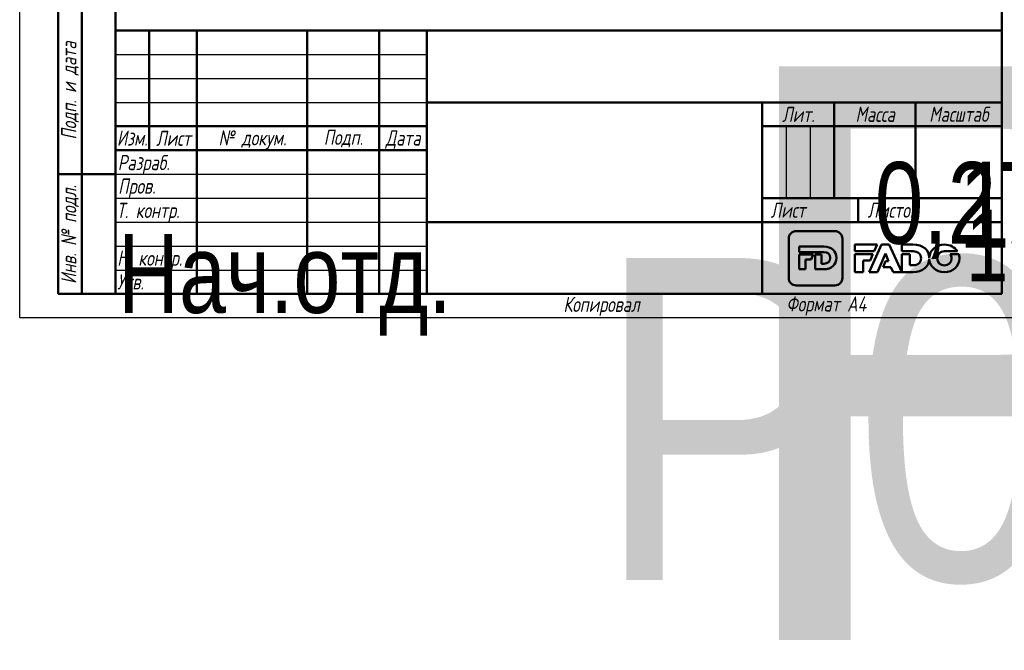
# Model space of a CAD drawing. Header units: millimetres. Extents: x -74 to 691, y -69 to 356.
# Tile 1 of 20: x 0 to 206, y -69 to 62. Entities that reach past the tile are written whole.
import ezdxf
from ezdxf.enums import TextEntityAlignment as Align

# ---------------------------------------------------------------- set-up
doc = ezdxf.new("R2018")
doc.units = ezdxf.units.MM
for name, color, linetype, lineweight in [('Заголовок (ГОСТ)', 7, 'Continuous', 50), ('Кромка (ГОСТ)', 7, 'Continuous', 50), ('Обозначение (ГОСТ)', 7, 'Continuous', 25), ('Эскизная геометрия (ГОСТ)', 7, 'Continuous', 50)]:
    doc.layers.add(name, color=color, linetype=linetype, lineweight=lineweight)
doc.styles.get("Standard").update_dxf_attribs({"font": 'GOST Common Italic.ttf'})
doc.styles.add('Альтернативный текст (ГОСТ)', font='txt', dxfattribs={"width": 0.8})

# ---------------------------------------------------------------- blocks, each defined once
blk = doc.blocks.new('ГОСТ - Доп. графы 1')
at = {"layer": 'Эскизная геометрия (ГОСТ)'}
for p, q in [((-12, 0), (-12, 145)), ((-12, 145), (0, 145)), ((-7, 145), (-7, 0)), ((-12, 110), (-7, 110)), ((-7, 110), (0, 110)), ((-12, 85), (-7, 85)), ((-7, 85), (0, 85)), ((-12, 60), (-7, 60)), ((-7, 60), (0, 60)), ((-12, 25), (-7, 25)), ((-7, 25), (0, 25)), ((0, 0), (-12, 0))]:
    blk.add_line(p, q, dxfattribs=at)
at = {"layer": 'Обозначение (ГОСТ)', "char_height": 3.17, "attachment_point": 5, "rotation": 90, "style": 'Альтернативный текст (ГОСТ)'}
for s, insert, width in [('\\fGOST Common|b0|i1;\\H3.1700;Подп. и дата', (-9.37, 127.41), 34.7679), ('\\fGOST Common|b0|i1;\\H3.1700;Инв. № дубл.', (-8.95, 97.55), 24.8438), ('\\fGOST Common|b0|i1;\\H3.1700;Взам. инв. №', (-9.58, 72.53), 24.8669), ('\\fGOST Common|b0|i1;\\H3.1700;Подп. и дата', (-9.5, 42.47), 35.1486), ('\\fGOST Common|b0|i1;\\H3.1700;Инв. № подл.', (-9.5, 12.41), 24.9618)]:
    blk.add_mtext(s, dxfattribs=dict(at, insert=insert, width=width))
at = {"layer": 'Обозначение (ГОСТ)', "lineweight": 30, "width": 0.8, "flags": 17}
for tag, p in [('Подп._и_дата_2', (-3.53, 127.51)), ('Инв._номер_дубликата', (-3.41, 97.47)), ('Взамен_инв._номера', (-3.46, 72.53)), ('Подп._и_дата_1', (-3.42, 42.35)), ('ИНВЕНТАРНЫЙ_НОМЕР', (-3.33, 12.68))]:
    blk.add_attdef(tag, text='', height=3.17, rotation=90, dxfattribs=at).set_placement(p, align=Align.MIDDLE_CENTER)
blk = doc.blocks.new('Основные надписи ГОСТ - Форма 1')
at = {"layer": 'Заголовок (ГОСТ)'}
for p, q in [((0, 55), (185, 55)), ((0, 0), (0, 55)), ((0, 0), (0, 55)), ((7, 55), (7, 30)), ((17, 55), (17, 0)), ((40, 55), (40, 0)), ((55, 55), (55, 0)), ((65, 55), (65, 0)), ((185, 0), (185, 55)), ((65, 40), (185, 40)), ((135, 40), (135, 0)), ((150, 40), (150, 20)), ((167, 40), (167, 20)), ((0, 35), (65, 35)), ((135, 35), (185, 35)), ((0, 30), (65, 30)), ((135, 20), (185, 20)), ((155, 20), (155, 15)), ((65, 15), (185, 15)), ((185, 0), (0, 0))]:
    blk.add_line(p, q, dxfattribs=at)
at = {"layer": 'Заголовок (ГОСТ)', "linetype": 'Continuous', "lineweight": 25}
for p, q in [((0, 50), (65, 50)), ((0, 45), (65, 45)), ((0, 40), (65, 40)), ((140, 35), (140, 20)), ((145, 35), (145, 20)), ((0, 25), (65, 25)), ((0, 20), (65, 20)), ((0, 15), (65, 15)), ((0, 10), (65, 10)), ((0, 5), (65, 5))]:
    blk.add_line(p, q, dxfattribs=at)
at = {"layer": 'Заголовок (ГОСТ)', "char_height": 3.17, "style": 'Альтернативный текст (ГОСТ)'}
for s, insert, width, attachment_point in [('\\fGOST Common|b0|i1;\\H3.1700;Лит.', (142.52, 37.49), 14.9766, 5), ('\\fGOST Common|b0|i1;\\H3.1700;Масса', (158.55, 37.51), 16.9878, 5), ('\\fGOST Common|b0|i1;\\H3.1700;Масштаб', (176.02, 37.53), 17.8316, 5), ('\\fGOST Common|b0|i1;\\H3.1700;Изм.', (3.5, 32.56), 6.9635, 5), ('\\fGOST Common|b0|i1;\\H3.1700;Лист', (12.1, 32.5), 10.0029, 5), ('\\A0;\\fGOST Common|b0|i1;\\H3.1700;№ докум.', (28.58, 32.16), 22.9069, 5), ('\\fGOST Common|b0|i1;\\H3.1700;Подп.', (47.56, 32.45), 14.879, 5), ('\\fGOST Common|b0|i1;\\H3.1700;Дата', (60.02, 32.24), 9.9614, 5), ('\\fGOST Common|b0|i1;\\H3.1700;Разраб.', (0.47, 27), 16.9971, 4), ('\\fGOST Common|b0|i1;\\H3.1700;Пров.', (0.56, 22.08), 17.0192, 4), ('\\A0;\\fGOST Common|b0|i1;\\H3.1700;Т. контр.', (0.23, 17.01), 16.9554, 4), ('\\fGOST Common|b0|i1;\\H3.1700;Лист', (140.37, 17.5), 10.5071, 5), ('\\fGOST Common|b0|i1;\\H3.1700;Листов', (162.21, 17.5), 14.3668, 5), ('\\A1;', (150.6, 17.54), 8.8313, 5), ('\\fGOST Common|b0|i1;\\H3.1700;Н. контр.', (0.36, 7.05), 16.9999, 4), ('\\fGOST Common|b0|i1;\\H3.1700;Утв.', (0.34, 2.52), 17.0083, 4), ('\\fGOST Common|b0|i1;\\H3.1700;Копировал', (93.48, -0.59), 19.7871, 1)]:
    blk.add_mtext(s, dxfattribs=dict(at, insert=insert, width=width, attachment_point=attachment_point))
at = {"layer": 'Заголовок (ГОСТ)', "lineweight": 30, "flags": 104}
for tag, height, width, p in [('Изм1', 2.89, 0.7, (3.51, 52.52)), ('Лист1', 2.89, 0.7, (12.03, 52.52)), ('Докум1', 2.89, 0.7, (28.54, 52.48)), ('Изм2', 2.89, 0.7, (3.5, 47.52)), ('Лист2', 2.89, 0.7, (12.01, 47.5)), ('Докум2', 2.89, 0.7, (28.53, 47.5)), ('Изм3', 2.89, 0.7, (3.5, 42.5)), ('Лист3', 2.89, 0.7, (12.01, 42.51)), ('Докум3', 2.89, 0.7, (28.51, 42.48)), ('Изм4', 2.89, 0.7, (3.51, 37.5)), ('Лист4', 2.89, 0.7, (12, 37.53)), ('Докум4', 2.89, 0.7, (28.51, 37.52)), ('НАИМЕНОВАНИЕ', 5, 0.8, (100.03, 29.98)), ('Литера', 3.5, 0.8, (137.52, 27.25)), ('Литера2', 3.5, 0.8, (142.51, 27.22)), ('Литера3', 3.5, 0.8, (147.52, 27.21)), ('Масса', 3.5, 0.8, (158.47, 27.53)), ('Масштаб', 3.5, 0.8, (176, 27.6)), ('Тип_документа', 3.17, 0.8, (100.08, 17.56)), ('Листов', 3.17, 0.8, (177.46, 17.58)), ('Материал_Класс', 3.5, 0.9, (100, 7.5))]:
    blk.add_attdef(tag, text='', height=height, dxfattribs=dict(at, width=width)).set_placement(p, align=Align.MIDDLE_CENTER)
for tag, height, width, p in [('Подп1', 2.89, 0.7, (40.01, 52.51)), ('Дата1', 2, 0.7, (55.01, 52.51)), ('Подп2', 2.89, 0.7, (40.01, 47.5)), ('Дата2', 2, 0.7, (55.01, 47.49)), ('Подп3', 2.89, 0.7, (40.01, 42.51)), ('Дата3', 2, 0.7, (55.02, 42.52)), ('Подп4', 2.89, 0.7, (40.01, 37.51)), ('Дата4', 2, 0.7, (55.02, 37.51)), ('АВТОР', 3.17, 0.8, (17.41, 27.49)), ('Разработал_Подп.', 2.89, 0.7, (40.05, 27.51)), ('ДАТА_СОЗДАНИЯ', 2, 0.7, (55.01, 27.51)), ('ПРОВЕРИЛ', 3.17, 0.8, (17.41, 22.53)), ('Проверил_Подп.', 2.89, 0.7, (40.05, 22.52)), ('ДАТА_ПРОВЕРКИ', 2, 0.7, (55.02, 22.51)), ('ТЕХНОЛОГ', 3.17, 0.8, (17.33, 17.54)), ('Технолог_Подп.', 2.89, 0.7, (40.05, 17.51)), ('Технолог_Дата', 2, 0.7, (55.01, 17.5)), ('Должность_руководителя', 3.17, 0.8, (0.52, 12.51)), ('НАЧ._ОТДЕЛА', 3.17, 0.8, (17.46, 12.45)), ('Руководитель_Подп.', 2.89, 0.7, (40.01, 12.5)), ('Руководитель_Дата', 2, 0.7, (55.01, 12.51)), ('НОРМОКОНТРОЛЬ', 3.17, 0.8, (17.37, 7.48)), ('Нормоконтроль_Подп.', 2.89, 0.7, (40.05, 7.52)), ('ДАТА_НОРМОКОНТРОЛЯ', 2, 0.7, (55.02, 7.51)), ('УТВЕРДИЛ', 3.17, 0.8, (17.4, 2.51)), ('Утвердил_Подп.', 2.89, 0.7, (40.05, 2.51)), ('ДАТА_УТВЕРЖДЕНИЯ', 2, 0.7, (55.01, 2.5))]:
    blk.add_attdef(tag, text='', height=height, dxfattribs=dict(at, width=width)).set_placement(p, align=Align.MIDDLE_LEFT)
for tag, height, p in [('ОБОЗНАЧЕНИЕ', 5, (125.33, 47.56)), ('ОРГАНИЗАЦИЯ', 3.5, (160.02, 7.6))]:
    blk.add_attdef(tag, text='', height=height, dxfattribs=at).set_placement(p, align=Align.MIDDLE_CENTER)
at = {"layer": 'Заголовок (ГОСТ)', "lineweight": 30, "width": 0.9, "flags": 104}
for tag, p in [('Материал_Наим.', (133.71, 9.75)), ('Материал_ГОСТ', (134.04, 4.06))]:
    blk.add_attdef(tag, text='', height=3.5, dxfattribs=at).set_placement(p, align=Align.MIDDLE_RIGHT)
blk = doc.blocks.new('Рамки ГОСТ_ граница 297x210')
at = {"layer": 'Кромка (ГОСТ)', "lineweight": 25}
for p, q in [((0, 0), (0, 297)), ((210, 0), (0, 0))]:
    blk.add_line(p, q, dxfattribs=at)
at = {"layer": 'Кромка (ГОСТ)'}
for p, q in [((20, 292), (20, 5)), ((205, 5), (205, 292)), ((20, 5), (205, 5))]:
    blk.add_line(p, q, dxfattribs=at)
at = {"layer": 'Кромка (ГОСТ)', "insert": (160, 4.5), "char_height": 3.17, "attachment_point": 1, "style": 'Альтернативный текст (ГОСТ)'}
blk.add_mtext('\\A1;\\fGOST Common|b0|i1;\\H3.1700;Формат A4', dxfattribs=at)

msp = doc.modelspace()

# ---------------------------------------------------------------- linework, layer by layer
at = {"layer": 'Эскизная геометрия (ГОСТ)', "linetype": 'Continuous'}
for p, q in [((160.5048, 16.5351), (160.5048, 8.3644)), ((170.1623, 18.1075), (162.0631, 18.1075)), ((171.7217, 8.3644), (171.7217, 16.5351)), ((162.71, 14.89), (162.71, 13.7414)), ((167.836, 14.89), (162.71, 14.89)), ((162.71, 13.7414), (167.8556, 13.7414)), ((165.6224, 13.204), (162.71, 13.204)), ((162.71, 13.204), (162.71, 10.1607)), ((165.1863, 12.1762), (165.6224, 13.204)), ((166.0267, 13.204), (166.0267, 10.1607)), ((167.3263, 13.204), (166.0267, 13.204)), ((167.3263, 11.3226), (167.3263, 13.204)), ((164.0092, 12.1762), (165.1863, 12.1762)), ((164.0092, 10.1607), (164.0092, 12.1762)), ((167.8556, 11.3226), (167.3263, 11.3226)), ((162.71, 10.1607), (164.0092, 10.1607)), ((166.0267, 10.1607), (167.8086, 10.1607)), ((162.0631, 6.7926), (170.1623, 6.7926))]:
    msp.add_line(p, q, dxfattribs=at)
at = {"layer": 'Эскизная геометрия (ГОСТ)'}
for p, q in [((174.3413, 15.304), (174.3413, 13.9093)), ((178.9974, 15.304), (174.3413, 15.304)), ((179.8816, 15.3457), (177.2993, 9.5647)), ((178.3745, 13.9093), (178.9974, 15.304)), ((181.5021, 15.3457), (179.8816, 15.3457)), ((184.0854, 9.5647), (181.5021, 15.3457)), ((184.0854, 15.3032), (184.0854, 13.9093)), ((186.4255, 15.3032), (184.0854, 15.3032)), ((174.3413, 13.9093), (178.3745, 13.9093)), ((174.3413, 13.2899), (174.3413, 9.5641)), ((178.0976, 13.2899), (174.3413, 13.2899)), ((177.5117, 11.9786), (178.0976, 13.2899)), ((179.0663, 9.5647), (180.6801, 13.4588)), ((180.6801, 13.4588), (181.3552, 11.8269)), ((184.0854, 13.9093), (186.4519, 13.9093)), ((184.0854, 13.2899), (184.0854, 9.5656)), ((185.7662, 13.2899), (184.0854, 13.2899)), ((185.7662, 10.9753), (185.7662, 13.2899)), ((189.8467, 12.3498), (189.8493, 12.3498)), ((189.8506, 12.5431), (189.847, 12.5431)), ((192.9889, 13.9223), (195.7076, 13.9223)), ((196.0081, 13.2853), (194.2268, 13.2853)), ((176.0221, 9.5641), (176.0221, 11.9786)), ((176.0221, 11.9786), (177.5117, 11.9786)), ((180.6986, 11.8269), (180.1915, 10.5893)), ((180.1915, 10.5893), (181.8408, 10.5893)), ((181.3552, 11.8269), (180.6986, 11.8269)), ((181.8408, 10.5893), (182.2823, 9.5647)), ((186.4519, 10.9753), (185.7662, 10.9753)), ((174.3413, 9.5641), (176.0221, 9.5641)), ((177.2993, 9.5647), (179.0663, 9.5647)), ((182.2823, 9.5647), (184.0854, 9.5647)), ((184.0854, 9.5656), (186.3907, 9.5656))]:
    msp.add_line(p, q, dxfattribs=at)
at = {"layer": 'Эскизная геометрия (ГОСТ)', "linetype": 'Continuous'}
for points in [[(162.0631, 18.1075), (161.2036, 18.1075), (160.5048, 17.4027), (160.5048, 16.5351)], [(171.7217, 16.5351), (171.7217, 17.4027), (171.0231, 18.1075), (170.1623, 18.1075)], [(170.4812, 12.5393), (170.4812, 13.9172), (169.5102, 14.89), (167.836, 14.89)], [(167.8086, 10.1607), (169.4962, 10.1607), (170.4812, 11.1746), (170.4812, 12.5393)], [(167.8556, 13.7414), (168.6325, 13.7414), (169.1485, 13.2892), (169.1485, 12.5318)], [(169.1485, 12.5318), (169.1485, 11.7565), (168.6325, 11.3226), (167.8556, 11.3226)], [(160.5048, 8.3644), (160.5048, 7.4964), (161.2036, 6.7926), (162.0631, 6.7926)], [(170.1623, 6.7926), (171.0231, 6.7926), (171.7217, 7.4964), (171.7217, 8.3644)]]:
    msp.add_open_spline(points, degree=3, dxfattribs=at)
at = {"layer": 'Эскизная геометрия (ГОСТ)'}
for points in [[(189.847, 12.5431), (189.801, 14.1673), (188.5519, 15.3032), (186.4255, 15.3032)], [(193.0033, 15.304), (191.2445, 15.304), (189.9138, 14.0788), (189.8506, 12.5431)], [(195.7076, 13.9223), (195.1742, 14.7543), (194.1901, 15.304), (193.0033, 15.304)], [(186.3907, 9.5656), (188.5305, 9.5656), (189.7963, 10.7453), (189.8467, 12.3498)], [(186.4519, 13.9093), (187.4557, 13.9093), (188.1244, 13.3609), (188.1244, 12.4431)], [(188.1244, 12.4431), (188.1244, 11.5001), (187.4557, 10.9753), (186.4519, 10.9753)], [(189.8493, 12.3498), (189.8924, 10.7841), (191.2142, 9.5545), (192.9889, 9.5545)], [(191.5106, 12.4286), (191.5106, 13.2429), (192.1026, 13.9223), (192.9889, 13.9223)], [(193.0033, 10.9369), (192.1196, 10.9369), (191.5106, 11.6308), (191.5106, 12.4286)], [(192.9889, 9.5545), (194.791, 9.5545), (196.1437, 10.842), (196.1437, 12.4286)], [(194.4899, 12.4286), (194.4899, 11.6156), (193.8978, 10.9369), (193.0033, 10.9369)], [(194.2268, 13.2853), (194.3959, 13.0402), (194.4899, 12.7421), (194.4899, 12.4286)], [(196.1437, 12.4286), (196.1437, 12.7283), (196.0967, 13.0154), (196.0081, 13.2853)]]:
    msp.add_open_spline(points, degree=3, dxfattribs=at)

# ---------------------------------------------------------------- block references
for name, p in [('Рамки ГОСТ_ граница 297x210', (0, 0)), ('ГОСТ - Доп. графы 1', (20, 5))]:
    msp.add_blockref(name, p)
ref = msp.add_blockref('Основные надписи ГОСТ - Форма 1', (20, 5))
lines = msp.add_mtext('\\W0.8000;Нач.отд.', dxfattribs={"layer": 'Заголовок (ГОСТ)', "insert": (20.5216, 17.5142), "char_height": 16.475961, "attachment_point": 1})
ref.add_attrib('Должность_руководителя', '', (20.5216, 17.5142), dxfattribs={"flags": 104}).embed_mtext(lines)
lines = msp.add_mtext('\\W0.8000;', dxfattribs={"layer": 'Заголовок (ГОСТ)', "insert": (37.4114, 32.4883), "char_height": 22.59262, "attachment_point": 1})
ref.add_attrib('АВТОР', '', (37.4114, 32.4883), dxfattribs={"flags": 104}).embed_mtext(lines)
lines = msp.add_mtext('\\W0.8000;', dxfattribs={"layer": 'Заголовок (ГОСТ)', "insert": (37.4083, 27.5258), "char_height": 22.55166, "attachment_point": 1})
ref.add_attrib('ПРОВЕРИЛ', '', (37.4083, 27.5258), dxfattribs={"flags": 104}).embed_mtext(lines)
lines = msp.add_mtext('\\W0.8000;', dxfattribs={"layer": 'Заголовок (ГОСТ)', "insert": (37.3337, 22.5428), "char_height": 22.67099, "attachment_point": 1})
ref.add_attrib('ТЕХНОЛОГ', '', (37.3337, 22.5428), dxfattribs={"flags": 104}).embed_mtext(lines)
lines = msp.add_mtext('\\W0.8000;', dxfattribs={"layer": 'Заголовок (ГОСТ)', "insert": (37.4616, 17.4456), "char_height": 22.55501, "attachment_point": 1})
ref.add_attrib('НАЧ._ОТДЕЛА', '', (37.4616, 17.4456), dxfattribs={"flags": 104}).embed_mtext(lines)
lines = msp.add_mtext('\\W0.8000;', dxfattribs={"layer": 'Заголовок (ГОСТ)', "insert": (37.3745, 12.4807), "char_height": 22.66902, "attachment_point": 1})
ref.add_attrib('НОРМОКОНТРОЛЬ', '', (37.3745, 12.4807), dxfattribs={"flags": 104}).embed_mtext(lines)
lines = msp.add_mtext('\\W0.8000;', dxfattribs={"layer": 'Заголовок (ГОСТ)', "insert": (37.4006, 7.5066), "char_height": 22.61295, "attachment_point": 1})
ref.add_attrib('УТВЕРДИЛ', '', (37.4006, 7.5066), dxfattribs={"flags": 104}).embed_mtext(lines)
lines = msp.add_mtext('P09', dxfattribs={"layer": 'Заголовок (ГОСТ)', "insert": (145.3255, 52.5589), "char_height": 119.84296, "attachment_point": 1})
ref.add_attrib('ОБОЗНАЧЕНИЕ', '', (145.3255, 52.5589), dxfattribs={"flags": 104}).embed_mtext(lines)
lines = msp.add_mtext('\\W0.8000;', dxfattribs={"layer": 'Заголовок (ГОСТ)', "insert": (120.0309, 34.9751), "char_height": 69.60928, "attachment_point": 1})
ref.add_attrib('НАИМЕНОВАНИЕ', '', (120.0309, 34.9751), dxfattribs={"flags": 104}).embed_mtext(lines)
lines = msp.add_mtext('\\W0.8000;', dxfattribs={"layer": 'Заголовок (ГОСТ)', "insert": (120.078, 22.5583), "char_height": 69.70335, "attachment_point": 1})
ref.add_attrib('Тип_документа', '', (120.078, 22.5583), dxfattribs={"flags": 104}).embed_mtext(lines)
lines = msp.add_mtext('\\W0.9000;P09 18.03.2020', dxfattribs={"layer": 'Заголовок (ГОСТ)', "insert": (120, 12.5), "char_height": 67.257617, "attachment_point": 1})
ref.add_attrib('Материал_Класс', '', (120, 12.5), dxfattribs={"flags": 104}).embed_mtext(lines)
lines = msp.add_mtext('\\W0.9000;', dxfattribs={"layer": 'Заголовок (ГОСТ)', "insert": (153.7068, 14.7507), "char_height": 66.97542, "attachment_point": 1})
ref.add_attrib('Материал_Наим.', '', (153.7068, 14.7507), dxfattribs={"flags": 104}).embed_mtext(lines)
lines = msp.add_mtext('\\W0.9000;', dxfattribs={"layer": 'Заголовок (ГОСТ)', "insert": (154.0404, 9.0569), "char_height": 66.7532, "attachment_point": 1})
ref.add_attrib('Материал_ГОСТ', '', (154.0404, 9.0569), dxfattribs={"flags": 104}).embed_mtext(lines)
lines = msp.add_mtext('\\W0.8000;', dxfattribs={"layer": 'Заголовок (ГОСТ)', "insert": (157.5203, 32.2514), "char_height": 5.02883, "attachment_point": 1})
ref.add_attrib('Литера', '', (157.5203, 32.2514), dxfattribs={"flags": 104}).embed_mtext(lines)
lines = msp.add_mtext('\\W0.8000;', dxfattribs={"layer": 'Заголовок (ГОСТ)', "insert": (162.5118, 32.2215), "char_height": 5.02883, "attachment_point": 1})
ref.add_attrib('Литера2', '', (162.5118, 32.2215), dxfattribs={"flags": 104}).embed_mtext(lines)
lines = msp.add_mtext('\\W0.8000;', dxfattribs={"layer": 'Заголовок (ГОСТ)', "insert": (167.5181, 32.2112), "char_height": 5.01699, "attachment_point": 1})
ref.add_attrib('Литера3', '', (167.5181, 32.2112), dxfattribs={"flags": 104}).embed_mtext(lines)
lines = msp.add_mtext('\\W0.8000;0,273', dxfattribs={"layer": 'Заголовок (ГОСТ)', "insert": (178.4686, 32.5335), "char_height": 17.043546, "attachment_point": 1})
ref.add_attrib('Масса', '', (178.4686, 32.5335), dxfattribs={"flags": 104}).embed_mtext(lines)
lines = msp.add_mtext('\\W0.8000;1 : 1', dxfattribs={"layer": 'Заголовок (ГОСТ)', "insert": (195.9966, 32.6031), "char_height": 17.947557, "attachment_point": 1})
ref.add_attrib('Масштаб', '', (195.9966, 32.6031), dxfattribs={"flags": 104}).embed_mtext(lines)
lines = msp.add_mtext('\\W0.8000;1', dxfattribs={"layer": 'Заголовок (ГОСТ)', "insert": (197.459, 22.5789), "char_height": 14.96532, "attachment_point": 1})
ref.add_attrib('Листов', '', (197.459, 22.5789), dxfattribs={"flags": 104}).embed_mtext(lines)
lines = msp.add_mtext('\\W0.7000;', dxfattribs={"layer": 'Заголовок (ГОСТ)', "insert": (75.0121, 57.5134), "char_height": 9.98446, "attachment_point": 1})
ref.add_attrib('Дата1', '', (75.0121, 57.5134), dxfattribs={"flags": 104}).embed_mtext(lines)
lines = msp.add_mtext('\\W0.7000;', dxfattribs={"layer": 'Заголовок (ГОСТ)', "insert": (75.0121, 52.4908), "char_height": 9.98446, "attachment_point": 1})
ref.add_attrib('Дата2', '', (75.0121, 52.4908), dxfattribs={"flags": 104}).embed_mtext(lines)
lines = msp.add_mtext('\\W0.7000;', dxfattribs={"layer": 'Заголовок (ГОСТ)', "insert": (75.0232, 47.521), "char_height": 9.97116, "attachment_point": 1})
ref.add_attrib('Дата3', '', (75.0232, 47.521), dxfattribs={"flags": 104}).embed_mtext(lines)
lines = msp.add_mtext('\\W0.7000;', dxfattribs={"layer": 'Заголовок (ГОСТ)', "insert": (75.0232, 42.5092), "char_height": 9.98863, "attachment_point": 1})
ref.add_attrib('Дата4', '', (75.0232, 42.5092), dxfattribs={"flags": 104}).embed_mtext(lines)
lines = msp.add_mtext('\\W0.7000;', dxfattribs={"layer": 'Заголовок (ГОСТ)', "insert": (75.0086, 32.5112), "char_height": 9.98041, "attachment_point": 1})
ref.add_attrib('ДАТА_СОЗДАНИЯ', '', (75.0086, 32.5112), dxfattribs={"flags": 104}).embed_mtext(lines)
lines = msp.add_mtext('\\W0.7000;', dxfattribs={"layer": 'Заголовок (ГОСТ)', "insert": (75.022, 27.5095), "char_height": 9.95769, "attachment_point": 1})
ref.add_attrib('ДАТА_ПРОВЕРКИ', '', (75.022, 27.5095), dxfattribs={"flags": 104}).embed_mtext(lines)
lines = msp.add_mtext('\\W0.7000;', dxfattribs={"layer": 'Заголовок (ГОСТ)', "insert": (75.0148, 22.5028), "char_height": 9.98633, "attachment_point": 1})
ref.add_attrib('Технолог_Дата', '', (75.0148, 22.5028), dxfattribs={"flags": 104}).embed_mtext(lines)
lines = msp.add_mtext('\\W0.7000;', dxfattribs={"layer": 'Заголовок (ГОСТ)', "insert": (75.0101, 17.5095), "char_height": 9.99024, "attachment_point": 1})
ref.add_attrib('Руководитель_Дата', '', (75.0101, 17.5095), dxfattribs={"flags": 104}).embed_mtext(lines)
lines = msp.add_mtext('\\W0.7000;', dxfattribs={"layer": 'Заголовок (ГОСТ)', "insert": (75.0237, 12.5112), "char_height": 9.98246, "attachment_point": 1})
ref.add_attrib('ДАТА_НОРМОКОНТРОЛЯ', '', (75.0237, 12.5112), dxfattribs={"flags": 104}).embed_mtext(lines)
lines = msp.add_mtext('\\W0.7000;', dxfattribs={"layer": 'Заголовок (ГОСТ)', "insert": (75.0093, 7.4985), "char_height": 9.9968, "attachment_point": 1})
ref.add_attrib('ДАТА_УТВЕРЖДЕНИЯ', '', (75.0093, 7.4985), dxfattribs={"flags": 104}).embed_mtext(lines)
lines = msp.add_mtext('\\W0.7000;', dxfattribs={"layer": 'Заголовок (ГОСТ)', "insert": (60.0143, 57.5125), "char_height": 14.91999, "attachment_point": 1})
ref.add_attrib('Подп1', '', (60.0143, 57.5125), dxfattribs={"flags": 104}).embed_mtext(lines)
lines = msp.add_mtext('\\W0.7000;', dxfattribs={"layer": 'Заголовок (ГОСТ)', "insert": (60.0143, 52.5027), "char_height": 14.98562, "attachment_point": 1})
ref.add_attrib('Подп2', '', (60.0143, 52.5027), dxfattribs={"flags": 104}).embed_mtext(lines)
lines = msp.add_mtext('\\W0.7000;', dxfattribs={"layer": 'Заголовок (ГОСТ)', "insert": (60.0143, 47.5148), "char_height": 14.98562, "attachment_point": 1})
ref.add_attrib('Подп3', '', (60.0143, 47.5148), dxfattribs={"flags": 104}).embed_mtext(lines)
lines = msp.add_mtext('\\W0.7000;', dxfattribs={"layer": 'Заголовок (ГОСТ)', "insert": (60.0144, 42.5058), "char_height": 14.96586, "attachment_point": 1})
ref.add_attrib('Подп4', '', (60.0144, 42.5058), dxfattribs={"flags": 104}).embed_mtext(lines)
lines = msp.add_mtext('\\W0.7000;', dxfattribs={"layer": 'Заголовок (ГОСТ)', "insert": (60.045, 32.5144), "char_height": 14.95963, "attachment_point": 1})
ref.add_attrib('Разработал_Подп.', '', (60.045, 32.5144), dxfattribs={"flags": 104}).embed_mtext(lines)
lines = msp.add_mtext('\\W0.7000;', dxfattribs={"layer": 'Заголовок (ГОСТ)', "insert": (60.045, 27.5245), "char_height": 14.93971, "attachment_point": 1})
ref.add_attrib('Проверил_Подп.', '', (60.045, 27.5245), dxfattribs={"flags": 104}).embed_mtext(lines)
lines = msp.add_mtext('\\W0.7000;', dxfattribs={"layer": 'Заголовок (ГОСТ)', "insert": (60.045, 22.5148), "char_height": 14.93971, "attachment_point": 1})
ref.add_attrib('Технолог_Подп.', '', (60.045, 22.5148), dxfattribs={"flags": 104}).embed_mtext(lines)
lines = msp.add_mtext('\\W0.7000;', dxfattribs={"layer": 'Заголовок (ГОСТ)', "insert": (60.0052, 17.505), "char_height": 14.97955, "attachment_point": 1})
ref.add_attrib('Руководитель_Подп.', '', (60.0052, 17.505), dxfattribs={"flags": 104}).embed_mtext(lines)
lines = msp.add_mtext('\\W0.7000;', dxfattribs={"layer": 'Заголовок (ГОСТ)', "insert": (60.045, 12.5151), "char_height": 14.93971, "attachment_point": 1})
ref.add_attrib('Нормоконтроль_Подп.', '', (60.045, 12.5151), dxfattribs={"flags": 104}).embed_mtext(lines)
lines = msp.add_mtext('\\W0.7000;', dxfattribs={"layer": 'Заголовок (ГОСТ)', "insert": (60.045, 7.5053), "char_height": 14.95963, "attachment_point": 1})
ref.add_attrib('Утвердил_Подп.', '', (60.045, 7.5053), dxfattribs={"flags": 104}).embed_mtext(lines)
lines = msp.add_mtext('\\W0.7000;', dxfattribs={"layer": 'Заголовок (ГОСТ)', "insert": (48.5417, 57.4833), "char_height": 22.94698, "attachment_point": 1})
ref.add_attrib('Докум1', '', (48.5417, 57.4833), dxfattribs={"flags": 104}).embed_mtext(lines)
lines = msp.add_mtext('\\W0.7000;', dxfattribs={"layer": 'Заголовок (ГОСТ)', "insert": (48.526, 52.4968), "char_height": 22.97824, "attachment_point": 1})
ref.add_attrib('Докум2', '', (48.526, 52.4968), dxfattribs={"flags": 104}).embed_mtext(lines)
lines = msp.add_mtext('\\W0.7000;', dxfattribs={"layer": 'Заголовок (ГОСТ)', "insert": (48.5104, 47.4791), "char_height": 22.94698, "attachment_point": 1})
ref.add_attrib('Докум3', '', (48.5104, 47.4791), dxfattribs={"flags": 104}).embed_mtext(lines)
lines = msp.add_mtext('\\W0.7000;', dxfattribs={"layer": 'Заголовок (ГОСТ)', "insert": (48.5148, 42.5199), "char_height": 22.97406, "attachment_point": 1})
ref.add_attrib('Докум4', '', (48.5148, 42.5199), dxfattribs={"flags": 104}).embed_mtext(lines)
lines = msp.add_mtext('\\W0.7000;', dxfattribs={"layer": 'Заголовок (ГОСТ)', "insert": (32.0309, 57.5161), "char_height": 9.99314, "attachment_point": 1})
ref.add_attrib('Лист1', '', (32.0309, 57.5161), dxfattribs={"flags": 104}).embed_mtext(lines)
lines = msp.add_mtext('\\W0.7000;', dxfattribs={"layer": 'Заголовок (ГОСТ)', "insert": (32.012, 52.5044), "char_height": 9.97806, "attachment_point": 1})
ref.add_attrib('Лист2', '', (32.012, 52.5044), dxfattribs={"flags": 104}).embed_mtext(lines)
lines = msp.add_mtext('\\W0.7000;', dxfattribs={"layer": 'Заголовок (ГОСТ)', "insert": (32.012, 47.5076), "char_height": 9.97806, "attachment_point": 1})
ref.add_attrib('Лист3', '', (32.012, 47.5076), dxfattribs={"flags": 104}).embed_mtext(lines)
lines = msp.add_mtext('\\W0.7000;', dxfattribs={"layer": 'Заголовок (ГОСТ)', "insert": (32.0042, 42.5264), "char_height": 9.99358, "attachment_point": 1})
ref.add_attrib('Лист4', '', (32.0042, 42.5264), dxfattribs={"flags": 104}).embed_mtext(lines)
lines = msp.add_mtext('\\W0.7000;', dxfattribs={"layer": 'Заголовок (ГОСТ)', "insert": (23.5126, 57.5165), "char_height": 7.004, "attachment_point": 1})
ref.add_attrib('Изм1', '', (23.5126, 57.5165), dxfattribs={"flags": 104}).embed_mtext(lines)
lines = msp.add_mtext('\\W0.7000;', dxfattribs={"layer": 'Заголовок (ГОСТ)', "insert": (23.5044, 52.5206), "char_height": 6.98767, "attachment_point": 1})
ref.add_attrib('Изм2', '', (23.5044, 52.5206), dxfattribs={"flags": 104}).embed_mtext(lines)
lines = msp.add_mtext('\\W0.7000;', dxfattribs={"layer": 'Заголовок (ГОСТ)', "insert": (23.5044, 47.5003), "char_height": 7.02032, "attachment_point": 1})
ref.add_attrib('Изм3', '', (23.5044, 47.5003), dxfattribs={"flags": 104}).embed_mtext(lines)
lines = msp.add_mtext('\\W0.7000;', dxfattribs={"layer": 'Заголовок (ГОСТ)', "insert": (23.5126, 42.5044), "char_height": 7.004, "attachment_point": 1})
ref.add_attrib('Изм4', '', (23.5126, 42.5044), dxfattribs={"flags": 104}).embed_mtext(lines)

doc.saveas('drawing.dxf')
